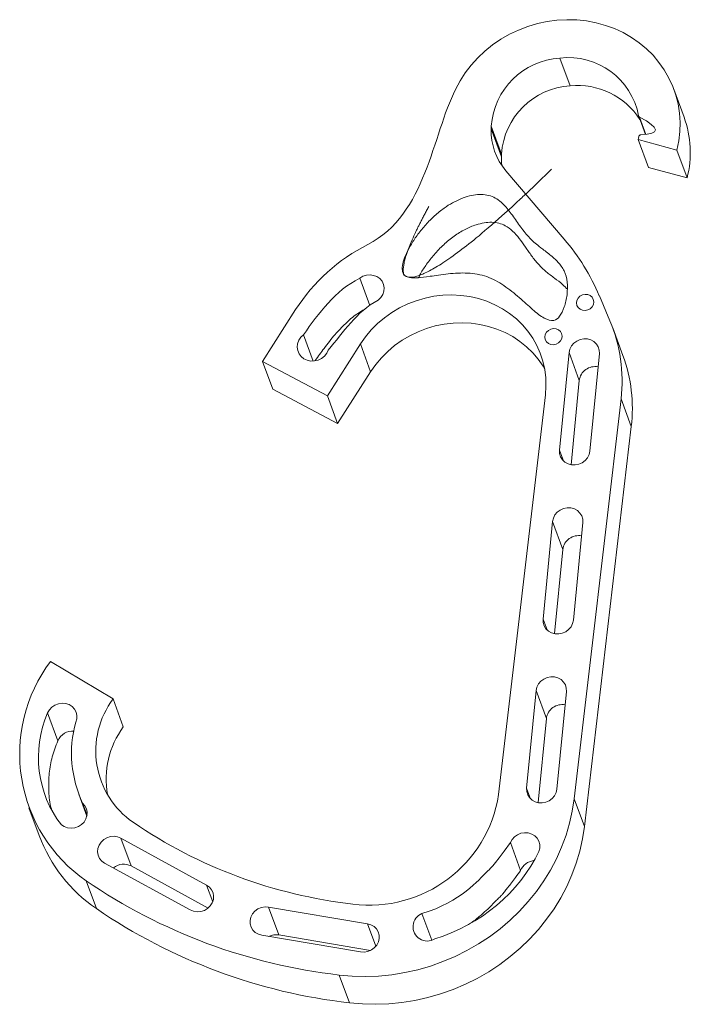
# Model space of a CAD drawing. Header units: inches. Extents: x -1.36 to 1.92, y -1.48 to 3.33.
import ezdxf

# ---------------------------------------------------------------- set-up
doc = ezdxf.new("R2010")
doc.units = ezdxf.units.IN
doc.header["$MEASUREMENT"] = 0

msp = doc.modelspace()

# ---------------------------------------------------------------- linework, layer by layer
at = {"color": 7, "linetype": 'Continuous', "lineweight": 15}
for p, q in [((1.2837, 3.1468), (1.3337, 3.0108)), ((1.8897, 2.8585), (1.8397, 2.9944)), ((1.6683, 2.863), (1.7011, 2.7738)), ((0.9482, 2.8141), (0.9478, 2.8004)), ((0.9478, 2.8004), (0.9978, 2.6644)), ((0.9982, 2.6781), (0.9482, 2.8141)), ((1.8546, 2.697), (1.6658, 2.7488)), ((1.6658, 2.7488), (1.7158, 2.6128)), ((1.8546, 2.697), (1.9046, 2.561)), ((0.9982, 2.6781), (0.9978, 2.6644)), ((1.9046, 2.561), (1.7158, 2.6128)), ((1.0195, 2.596), (1.3042, 2.2622)), ((0.3542, 1.9386), (0.3055, 2.0712)), ((1.4759, 1.9852), (1.5279, 1.8629)), ((-0.0075, 1.9179), (-0.1686, 1.665)), ((1.5913, 1.693), (1.5413, 1.829)), ((0.0782, 1.6664), (0.0308, 1.7953)), ((0.3087, 1.7501), (0.1476, 1.4972)), ((0.3087, 1.7501), (0.3588, 1.6141)), ((1.3279, 1.7082), (1.2815, 1.2317)), ((1.3779, 1.5722), (1.3279, 1.7082)), ((1.4295, 1.2262), (1.4759, 1.7027)), ((-0.1686, 1.665), (0.1476, 1.4972)), ((-0.1686, 1.665), (-0.1186, 1.529)), ((0.3588, 1.6141), (0.1976, 1.3612)), ((1.3779, 1.5722), (1.3378, 1.1603)), ((-0.1186, 1.529), (0.1976, 1.3612)), ((0.1476, 1.4972), (0.1976, 1.3612)), ((1.2124, 1.5022), (0.9835, -0.4516)), ((1.5818, 1.4821), (1.3529, -0.4718)), ((1.5818, 1.4821), (1.6318, 1.3461)), ((1.6318, 1.3461), (1.4029, -0.6077)), ((1.2475, 0.8825), (1.2012, 0.4061)), ((1.2975, 0.7465), (1.2475, 0.8825)), ((1.3492, 0.4006), (1.3956, 0.877)), ((1.2975, 0.7465), (1.2574, 0.3347)), ((-1.2054, 0.1982), (-0.8992, 0.0156)), ((1.1672, 0.0568), (1.1208, -0.4196)), ((1.2172, -0.0791), (1.1672, 0.0568)), ((1.2688, -0.4251), (1.3152, 0.0514)), ((-0.8992, 0.0156), (-0.8492, -0.1204)), ((-1.1691, -0.1883), (-1.2191, -0.0523)), ((1.2172, -0.0791), (1.1771, -0.491)), ((-1.0663, -0.4494), (-1.027, -0.5563)), ((1.3529, -0.4718), (1.4029, -0.6077)), ((-1.3099, -0.5156), (-1.2599, -0.6516)), ((-1.0263, -0.5525), (-1.0479, -0.4937)), ((-0.4424, -0.8934), (-0.8607, -0.6645)), ((-0.8107, -0.8005), (-0.8607, -0.6645)), ((1.0915, -0.8224), (1.0415, -0.6865)), ((-0.9404, -0.7863), (-0.5221, -1.0152)), ((-0.4351, -1.006), (-0.8107, -0.8005)), ((-1.0308, -0.8726), (-0.9808, -1.0085)), ((0.3436, -1.0824), (-0.1392, -1.0014)), ((-0.0892, -1.1373), (-0.1392, -1.0014)), ((0.6571, -1.1625), (0.6095, -1.033)), ((-0.1727, -1.139), (0.3101, -1.2201)), ((0.359, -1.2126), (-0.0892, -1.1373)), ((0.2059, -1.3332), (0.2559, -1.4691))]:
    msp.add_line(p, q, dxfattribs=at)
at = {"color": 8, "linetype": 'Continuous', "lineweight": 15}
for p, q in [((1.6725, 2.8583), (1.7035, 2.774)), ((1.3009, 1.1789), (1.2815, 1.2317)), ((1.2206, 0.3533), (1.2012, 0.4061)), ((1.1402, -0.4724), (1.1208, -0.4196)), ((-0.4124, -0.9749), (-0.4424, -0.8934)), ((0.3842, -1.1928), (0.3436, -1.0824))]:
    msp.add_line(p, q, dxfattribs=at)
at = {"color": 7, "linetype": 'Continuous', "lineweight": 15, "flags": 128}
for points in [[(0.7738, 2.9934), (0.7957, 3.0349), (0.8212, 3.0747), (0.8501, 3.1125), (0.8821, 3.1481), (0.9171, 3.1811), (0.9547, 3.2115), (0.9947, 3.2388), (1.0369, 3.263), (1.0809, 3.2839), (1.1265, 3.3014), (1.1732, 3.3152), (1.2208, 3.3254), (1.2689, 3.3318), (1.3172, 3.3344), (1.3654, 3.3332), (1.4131, 3.3281), (1.4599, 3.3193), (1.5056, 3.3068), (1.5498, 3.2906), (1.5922, 3.271), (1.6325, 3.2479), (1.6704, 3.2217), (1.7057, 3.1924), (1.7381, 3.1603), (1.7673, 3.1256), (1.7932, 3.0886), (1.8156, 3.0495), (1.8343, 3.0085), (1.8492, 2.9661), (1.8602, 2.9225), (1.8671, 2.8779), (1.8701, 2.8328), (1.869, 2.7873), (1.8638, 2.742), (1.8546, 2.697)], [(0.9978, 2.6644), (0.9982, 2.6366), (0.9994, 2.6224)], [(0.3954, 1.9645), (0.4082, 1.9768), (0.4177, 1.9915), (0.4233, 2.0078), (0.4247, 2.0246), (0.4217, 2.0411), (0.4146, 2.0562), (0.4038, 2.0691), (0.3898, 2.079), (0.3736, 2.0853), (0.356, 2.0877), (0.3381, 2.0861), (0.3209, 2.0805), (0.3055, 2.0712)], [(1.2124, 1.5022), (1.2153, 1.5437), (1.2142, 1.585), (1.2091, 1.6258), (1.2002, 1.6659), (1.1874, 1.7048), (1.1709, 1.7423), (1.1507, 1.7781), (1.1272, 1.8119), (1.1004, 1.8434), (1.0705, 1.8724), (1.0379, 1.8986), (1.0027, 1.9218), (0.9653, 1.9418), (0.926, 1.9584), (0.8851, 1.9716), (0.8428, 1.9813), (0.7996, 1.9872), (0.7558, 1.9895), (0.7118, 1.988), (0.6678, 1.9828), (0.6244, 1.974), (0.5817, 1.9615), (0.5402, 1.9456), (0.5003, 1.9263), (0.4621, 1.9037), (0.4261, 1.8782), (0.3924, 1.8498), (0.3615, 1.8188), (0.3335, 1.7855), (0.3087, 1.7501)], [(1.3938, 1.9146), (1.4068, 1.9134), (1.4198, 1.9161), (1.4315, 1.9224), (1.4407, 1.9317), (1.4466, 1.9431), (1.4485, 1.9554), (1.4464, 1.9675), (1.4403, 1.9782), (1.4309, 1.9864), (1.4191, 1.9913), (1.4061, 1.9925), (1.3931, 1.9898), (1.3814, 1.9835), (1.3721, 1.9742), (1.3663, 1.9629), (1.3643, 1.9505), (1.3665, 1.9384), (1.3726, 1.9278), (1.382, 1.9196), (1.3938, 1.9146)], [(1.2085, 1.6293), (1.2008, 1.6422), (1.1772, 1.676), (1.1504, 1.7075), (1.1205, 1.7364), (1.0879, 1.7626), (1.0528, 1.7858), (1.0154, 1.8058), (0.976, 1.8225), (0.9351, 1.8357), (0.8928, 1.8453), (0.8496, 1.8513), (0.8058, 1.8535), (0.7618, 1.8521), (0.7179, 1.8469), (0.6744, 1.838), (0.6317, 1.8256), (0.5903, 1.8096), (0.5503, 1.7903), (0.5121, 1.7678), (0.4761, 1.7422), (0.4425, 1.7138), (0.4115, 1.6829), (0.3836, 1.6495), (0.3588, 1.6141)], [(0.0308, 1.7953), (0.0177, 1.7828), (0.0079, 1.7679), (0.002, 1.7514), (0.0002, 1.7344), (0.0026, 1.7176), (0.0092, 1.702), (0.0195, 1.6884), (0.033, 1.6776), (0.049, 1.6703), (0.0665, 1.6666), (0.0847, 1.667), (0.1025, 1.6713), (0.119, 1.6793), (0.1332, 1.6907), (0.1444, 1.7046), (0.1521, 1.7205)], [(1.2393, 1.7477), (1.2524, 1.7466), (1.2654, 1.7492), (1.2771, 1.7555), (1.2863, 1.7648), (1.2922, 1.7762), (1.2941, 1.7885), (1.2919, 1.8006), (1.2859, 1.8113), (1.2764, 1.8195), (1.2647, 1.8244), (1.2516, 1.8256), (1.2386, 1.8229), (1.2269, 1.8166), (1.2177, 1.8074), (1.2118, 1.796), (1.2099, 1.7837), (1.2121, 1.7716), (1.2181, 1.7609), (1.2275, 1.7527), (1.2393, 1.7477)], [(1.4759, 1.7027), (1.4754, 1.7195), (1.4706, 1.7355), (1.4618, 1.7497), (1.4495, 1.7614), (1.4345, 1.7698), (1.4176, 1.7744), (1.3997, 1.7751), (1.382, 1.7717), (1.3654, 1.7645), (1.351, 1.7538), (1.3395, 1.7403), (1.3317, 1.7248), (1.3279, 1.7082)], [(1.2815, 1.2317), (1.282, 1.2149), (1.2868, 1.1989), (1.2956, 1.1847), (1.3079, 1.1731), (1.3229, 1.1646), (1.3399, 1.16), (1.3577, 1.1593), (1.3754, 1.1627), (1.392, 1.1699), (1.4064, 1.1806), (1.4179, 1.1941), (1.4258, 1.2096), (1.4295, 1.2262)], [(1.3956, 0.877), (1.395, 0.8938), (1.3902, 0.9098), (1.3814, 0.924), (1.3692, 0.9357), (1.3541, 0.9441), (1.3372, 0.9488), (1.3194, 0.9494), (1.3016, 0.946), (1.2851, 0.9388), (1.2706, 0.9281), (1.2592, 0.9146), (1.2513, 0.8991), (1.2475, 0.8825)], [(1.2012, 0.4061), (1.2017, 0.3893), (1.2065, 0.3733), (1.2153, 0.359), (1.2275, 0.3474), (1.2426, 0.339), (1.2595, 0.3343), (1.2773, 0.3336), (1.2951, 0.337), (1.3116, 0.3443), (1.3261, 0.3549), (1.3376, 0.3684), (1.3454, 0.3839), (1.3492, 0.4006)], [(1.3152, 0.0514), (1.3147, 0.0682), (1.3099, 0.0841), (1.3011, 0.0984), (1.2888, 0.11), (1.2738, 0.1184), (1.2569, 0.1231), (1.239, 0.1238), (1.2213, 0.1204), (1.2047, 0.1131), (1.1903, 0.1025), (1.1788, 0.089), (1.1709, 0.0735), (1.1672, 0.0568)], [(-1.0813, -0.0978), (-1.0766, -0.0814), (-1.0762, -0.0645), (-1.0801, -0.0483), (-1.0881, -0.0336), (-1.0997, -0.0214), (-1.1142, -0.0122), (-1.1309, -0.0067), (-1.1486, -0.0052), (-1.1664, -0.0078), (-1.1833, -0.0142), (-1.1983, -0.0242), (-1.2104, -0.0372), (-1.2191, -0.0523)], [(1.1208, -0.4196), (1.1213, -0.4364), (1.1261, -0.4524), (1.1349, -0.4666), (1.1472, -0.4783), (1.1622, -0.4867), (1.1791, -0.4914), (1.197, -0.492), (1.2147, -0.4886), (1.2313, -0.4814), (1.2457, -0.4707), (1.2572, -0.4572), (1.2651, -0.4417), (1.2688, -0.4251)], [(1.3529, -0.4718), (1.3438, -0.5319), (1.3305, -0.5916), (1.3131, -0.6505), (1.2917, -0.7084), (1.2664, -0.765), (1.2373, -0.8202), (1.2045, -0.8736), (1.1682, -0.9251), (1.1285, -0.9745), (1.0855, -1.0214), (1.0396, -1.0658), (0.9908, -1.1073), (0.9393, -1.146), (0.8855, -1.1815), (0.8295, -1.2137), (0.7715, -1.2425), (0.7119, -1.2678), (0.6508, -1.2894), (0.5886, -1.3074), (0.5255, -1.3214), (0.4617, -1.3317), (0.3976, -1.338), (0.3334, -1.3403), (0.2694, -1.3387), (0.2059, -1.3332)], [(-1.1518, -0.5987), (-1.1375, -0.6082), (-1.1211, -0.6141), (-1.1035, -0.6161), (-1.0856, -0.614), (-1.0685, -0.6079), (-1.0533, -0.5983), (-1.0408, -0.5857), (-1.0317, -0.5707), (-1.0266, -0.5543), (-1.0257, -0.5375), (-1.0291, -0.5211), (-1.0367, -0.5063), (-1.0479, -0.4937)], [(1.4029, -0.6077), (1.3938, -0.6679), (1.3805, -0.7275), (1.3631, -0.7864), (1.3417, -0.8443), (1.3164, -0.901), (1.2873, -0.9562), (1.2545, -1.0096), (1.2182, -1.0611), (1.1785, -1.1104), (1.1356, -1.1574), (1.0896, -1.2017), (1.0408, -1.2433), (0.9893, -1.2819), (0.9355, -1.3174), (0.8795, -1.3497), (0.8216, -1.3785), (0.7619, -1.4038), (0.7009, -1.4254), (0.6386, -1.4433), (0.5755, -1.4574), (0.5117, -1.4676), (0.4476, -1.4739), (0.3834, -1.4763), (0.3194, -1.4747), (0.2559, -1.4691)], [(-0.8607, -0.6645), (-0.8768, -0.6581), (-0.8944, -0.6555), (-0.9123, -0.6571), (-0.9295, -0.6626), (-0.945, -0.6717), (-0.958, -0.684), (-0.9676, -0.6987), (-0.9733, -0.7149), (-0.9748, -0.7317), (-0.972, -0.7482), (-0.965, -0.7634), (-0.9542, -0.7763), (-0.9404, -0.7863)], [(1.1805, -0.7291), (1.1848, -0.7126), (1.1848, -0.6958), (1.1805, -0.6796), (1.1722, -0.6651), (1.1603, -0.6531), (1.1455, -0.6443), (1.1288, -0.6391), (1.111, -0.638), (1.0932, -0.6409), (1.0765, -0.6477), (1.0617, -0.658), (1.0498, -0.6711), (1.0415, -0.6865)], [(-0.5221, -1.0152), (-0.5059, -1.0216), (-0.4884, -1.0242), (-0.4705, -1.0227), (-0.4532, -1.0172), (-0.4377, -1.008), (-0.4248, -0.9957), (-0.4151, -0.9811), (-0.4094, -0.9648), (-0.408, -0.948), (-0.4108, -0.9315), (-0.4178, -0.9164), (-0.4285, -0.9034), (-0.4424, -0.8934)], [(-0.1392, -1.0014), (-0.157, -1.0005), (-0.1748, -1.0036), (-0.1915, -1.0106), (-0.2061, -1.0211), (-0.2177, -1.0344), (-0.2258, -1.0498), (-0.2299, -1.0664), (-0.2296, -1.0832), (-0.2251, -1.0993), (-0.2165, -1.1137), (-0.2044, -1.1255), (-0.1895, -1.1341), (-0.1727, -1.139)], [(0.3101, -1.2201), (0.3279, -1.221), (0.3457, -1.2178), (0.3623, -1.2108), (0.3769, -1.2003), (0.3886, -1.187), (0.3967, -1.1716), (0.4008, -1.155), (0.4005, -1.1382), (0.396, -1.1221), (0.3874, -1.1078), (0.3753, -1.0959), (0.3604, -1.0873), (0.3436, -1.0824)]]:
    msp.add_lwpolyline(points, dxfattribs=at)
at = {"color": 7, "linetype": 'Continuous', "lineweight": 15}
for centre, radius, start, end in [((1.3045, 2.7902), 0.3571, 93.3397, 176.1777), ((1.3243, 2.7994), 0.3497, 10.7437, 96.6637), ((1.3545, 2.6543), 0.3571, 93.3397, 176.1777), ((1.3711, 2.6531), 0.3597, 32.5599, 95.9708), ((1.6765, 2.8661), 0.00872, 189.385, 242.9434), ((1.4149, 2.6857), 0.5053, 345.7195, 19.9934), ((1.2471, 2.7907), 0.2995, 178.1473, 220.5367), ((1.3303, 2.8138), 0.3417, 349.0338, 351.5173), ((1.6785, 2.7615), 0.0103, 91.8289, 169.7678), ((0.4876, 1.5645), 1.0741, 23.061, 40.5111), ((0.7551, 1.4272), 0.9068, 116.8691, 147.2338), ((0.8382, 1.5711), 0.7489, 353.1749, 22.9391), ((0.8873, 1.4351), 0.7498, 353.1829, 20.119), ((1.4551, 1.5615), 0.078, 79.27, 172.1285), ((1.3748, 0.7359), 0.078, 79.27, 172.1285), ((-0.6011, -0.2529), 0.7541, 143.2622, 235.2642), ((-0.5594, -0.2383), 0.4242, 143.2334, 235.293), ((1.2944, -0.0898), 0.078, 79.27, 172.1285), ((-1.0967, -0.2203), 0.0792, 85.0445, 156.1587), ((-0.4922, -0.379), 0.4408, 144.0796, 189.5194), ((0.3539, -0.3548), 0.637, 262.5542, 351.2566), ((0.5414, 1.3777), 2.3795, 235.6598, 263.4833), ((-0.5596, -0.3916), 0.747, 200.365, 235.6773), ((-0.8472, -0.8704), 0.0789, 62.4036, 129.678), ((1.1641, -0.8525), 0.0786, 96.565, 157.469), ((0.5168, 1.3922), 2.7431, 235.6528, 263.4903), ((0.5669, 1.2562), 2.7431, 235.6528, 263.4903), ((0.6353, -1.0975), 0.0695, 111.8109, 301.7894), ((-0.1021, -1.2165), 0.0802, 80.7352, 116.6941)]:
    msp.add_arc(centre, radius, start, end, dxfattribs=at)
for points in [[(0.3452, 2.2361), (0.6312, 2.3822), (0.6596, 2.7714), (0.7738, 2.9934)], [(1.6725, 2.8583), (1.7737, 2.8052), (1.7756, 2.7764), (1.6781, 2.7719)], [(0.3055, 2.0712), (0.1836, 2.0102), (0.1065, 1.8998), (0.0308, 1.7953)], [(0.1521, 1.7205), (0.2263, 1.8078), (0.2886, 1.9068), (0.3954, 1.9645)], [(-1.2191, -0.0523), (-1.2975, -0.2358), (-1.2711, -0.4477), (-1.1518, -0.5987)], [(-1.0479, -0.4937), (-1.1045, -0.3719), (-1.1187, -0.2306), (-1.0813, -0.0978)], [(0.6719, -1.1566), (0.8916, -1.0906), (1.0868, -0.9288), (1.1805, -0.7291)]]:
    msp.add_open_spline(points, degree=3, dxfattribs=at)
for points, knots in [([(0.5219, 2.0882), (0.5636, 2.0384), (0.9749, 2.2299), (1.2613, 1.7025), (1.362, 2.1377), (1.1056, 2.2386), (0.9943, 2.5348), (0.6433, 2.4217), (0.4836, 2.134), (0.5219, 2.0882)], [-0.160815, 0, 0, 0, 0.175122, 0.368271, 0.466834, 0.586944, 0.718964, 0.839185, 1, 1, 1, 1.175122]), ([(1.3196, 2.017), (1.3122, 2.0248), (1.2931, 2.0447), (1.2567, 2.0715), (1.2156, 2.1028), (1.1772, 2.1387), (1.1448, 2.1803), (1.1151, 2.2232), (1.0859, 2.2646), (1.0546, 2.3011), (1.0212, 2.3275), (0.9855, 2.3414), (0.95, 2.3456), (0.9122, 2.3426), (0.8679, 2.3316), (0.8181, 2.3103), (0.7648, 2.2774), (0.7143, 2.2355), (0.6698, 2.1889), (0.6326, 2.1409), (0.6071, 2.1033), (0.5959, 2.0804), (0.5928, 2.074)], [0, 0, 0, 0, 0.034273, 0.087239, 0.141486, 0.19665, 0.2529, 0.309184, 0.363669, 0.414682, 0.461817, 0.496033, 0.531208, 0.568482, 0.608405, 0.665917, 0.728012, 0.79392, 0.861843, 0.921512, 0.978126, 1, 1, 1, 1]), ([(0.3311, 1.9204), (0.3177, 1.9127), (0.2829, 1.8927), (0.2345, 1.8498), (0.1813, 1.7933), (0.1334, 1.7321), (0.1022, 1.6889), (0.0878, 1.6689)], [0, 0, 0, 0, 0.12935, 0.33565, 0.542794, 0.788687, 1, 1, 1, 1]), ([(-1.1691, -0.1883), (-1.1789, -0.2143), (-1.1984, -0.2661), (-1.2126, -0.3471), (-1.2147, -0.4278), (-1.21, -0.4883), (-1.201, -0.5203), (-1.1992, -0.5266)], [0, 0, 0, 0, 0.236556, 0.47213, 0.707276, 0.942171, 1, 1, 1, 1]), ([(1.0415, -0.6865), (0.949, -0.8133), (0.9278, -0.8152), (0.8012, -0.9749), (0.6095, -1.033)], [0, 0, 0, 0, 0.318916, 1, 1, 1, 1]), ([(1.0915, -0.8224), (1.0833, -0.8337), (1.0683, -0.8541), (1.0477, -0.8817), (1.0309, -0.9036), (1.0166, -0.9219), (1.0044, -0.9366), (0.9941, -0.9481), (0.9832, -0.9589), (0.9683, -0.9723), (0.9486, -0.9934), (0.9222, -1.0195), (0.888, -1.0495), (0.8591, -1.0725), (0.8407, -1.0837), (0.8375, -1.0857)], [0, 0, 0, 0, 0.114933, 0.208381, 0.283018, 0.341521, 0.399063, 0.439054, 0.467853, 0.523861, 0.601342, 0.702788, 0.826095, 0.969926, 1, 1, 1, 1])]:
    msp.add_open_spline(points, degree=3, knots=knots, dxfattribs=at)

doc.saveas('drawing.dxf')
